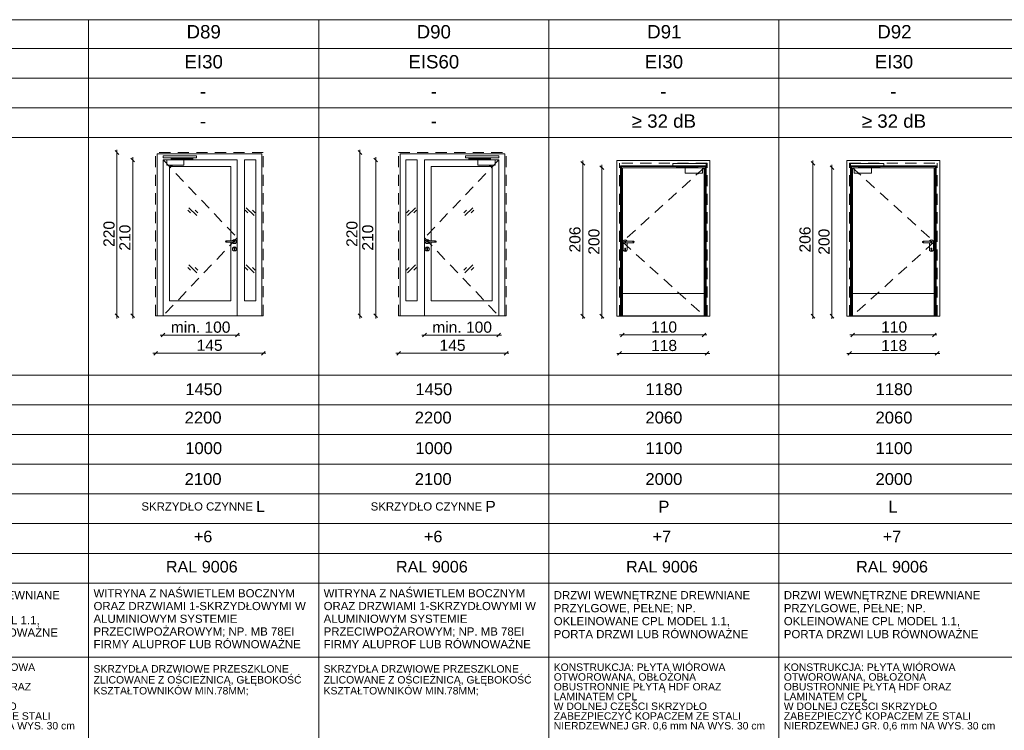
# Paper-space layout 'A-57 ZESTAWIENIE STOLARKI PROJEKTOWANEJ' of a CAD drawing. Header units: millimetres. Extents: x 0 to 900, y 0 to 1010.
# Tile 13 of 63: x 260 to 393, y 304 to 400. Entities that reach past the tile are written whole.
import ezdxf
from ezdxf.xclip import XClip

# ---------------------------------------------------------------- set-up
doc = ezdxf.new("R2010")
doc.units = ezdxf.units.MM
doc.header["$MEASUREMENT"] = 0
doc.header["$XCLIPFRAME"] = 0
doc.linetypes.add('LINIE_3', pattern=[25, 15, -10])
doc.linetypes.add('Przer. długie kreski', pattern=[2.5, 1.5, -1])
doc.layers.add('0_Nr_pióra__1', color=7, linetype='Continuous', lineweight=20)
for name, color, linetype, lineweight, true_color in [('0_Nr_pióra__30', 7, 'Continuous', 5, 0x878787), ('0_Nr_pióra__7', 7, 'Continuous', 18, 0x171717), ('0_Nr_pióra__8', 7, 'Continuous', 13, 0x4c4c4c), ('0_Nr_pióra__94', 7, 'Continuous', 5, 0x3b3b3b)]:
    doc.layers.add(name, color=color, linetype=linetype, lineweight=lineweight, true_color=true_color)
doc.layers.add('A_podrys', color=7, linetype='Continuous')
doc.styles.add('STYL_AUTOMATYCZNY_1', font='arial.ttf')

# ---------------------------------------------------------------- blocks, each defined once
blk = doc.blocks.new('Rysunek_1_1', base_point=(-2089.9, -1946.74))
at = {"layer": '0_Nr_pióra__1', "color": 7, "linetype": 'Continuous', "lineweight": 20}
for p, q in [((273.66, 381.83), (273.16, 382.33)), ((273.41, 382.08), (273.41, 382.45)), ((273.41, 360.08), (273.41, 382.08)), ((306.39, 381.83), (305.89, 382.33)), ((306.14, 382.08), (306.14, 382.45)), ((306.14, 360.08), (306.14, 382.08)), ((275.8, 380.83), (275.3, 381.33)), ((275.55, 381.08), (275.55, 381.45)), ((275.55, 360.08), (275.55, 381.08)), ((308.52, 380.83), (308.02, 381.33)), ((308.27, 381.08), (308.27, 381.45)), ((308.27, 360.08), (308.27, 381.08)), ((336.43, 380.38), (335.93, 380.88)), ((336.18, 380.63), (336.18, 381)), ((367.43, 380.38), (366.93, 380.88)), ((367.18, 380.63), (367.18, 381)), ((336.18, 360.03), (336.18, 380.63)), ((338.99, 379.78), (338.49, 380.28)), ((338.74, 380.03), (338.74, 380.4)), ((338.74, 360.03), (338.74, 380.03)), ((367.18, 360.03), (367.18, 380.63)), ((369.99, 379.78), (369.49, 380.28)), ((369.74, 380.03), (369.74, 380.4)), ((369.74, 360.03), (369.74, 380.03)), ((273.16, 360.33), (273.66, 359.83)), ((273.41, 359.7), (273.41, 360.08)), ((275.3, 360.33), (275.8, 359.83)), ((275.55, 359.7), (275.55, 360.08)), ((305.89, 360.33), (306.39, 359.83)), ((306.14, 359.7), (306.14, 360.08)), ((308.02, 360.33), (308.52, 359.83)), ((308.27, 359.7), (308.27, 360.08)), ((335.93, 360.28), (336.43, 359.78)), ((336.18, 359.65), (336.18, 360.03)), ((338.49, 360.28), (338.99, 359.78)), ((338.74, 359.65), (338.74, 360.03)), ((366.93, 360.28), (367.43, 359.78)), ((367.18, 359.65), (367.18, 360.03)), ((369.49, 360.28), (369.99, 359.78)), ((369.74, 359.65), (369.74, 360.03)), ((279.62, 357.48), (279.24, 357.48)), ((279.87, 357.73), (279.37, 357.23)), ((289.62, 357.48), (279.62, 357.48)), ((289.37, 357.23), (289.87, 357.73)), ((289.99, 357.48), (289.62, 357.48)), ((314.47, 357.48), (314.85, 357.48)), ((315.1, 357.73), (314.6, 357.23)), ((314.85, 357.48), (324.85, 357.48)), ((324.6, 357.23), (325.1, 357.73)), ((324.85, 357.48), (325.22, 357.48)), ((341.14, 357.5), (341.52, 357.5)), ((341.77, 357.75), (341.27, 357.25)), ((341.52, 357.5), (352.52, 357.5)), ((352.27, 357.25), (352.77, 357.75)), ((352.52, 357.5), (352.89, 357.5)), ((372.52, 357.5), (372.14, 357.5)), ((372.77, 357.75), (372.27, 357.25)), ((383.52, 357.5), (372.52, 357.5)), ((383.27, 357.25), (383.77, 357.75)), ((383.89, 357.5), (383.52, 357.5)), ((278.62, 355.04), (278.24, 355.04)), ((278.87, 355.29), (278.37, 354.79)), ((293.12, 355.04), (278.62, 355.04)), ((292.87, 354.79), (293.37, 355.29)), ((293.49, 355.04), (293.12, 355.04)), ((310.97, 355.04), (311.35, 355.04)), ((311.6, 355.29), (311.1, 354.79)), ((311.35, 355.04), (325.85, 355.04)), ((325.6, 354.79), (326.1, 355.29)), ((325.85, 355.04), (326.22, 355.04)), ((340.74, 355.01), (341.12, 355.01)), ((341.37, 355.26), (340.87, 354.76)), ((341.12, 355.01), (352.92, 355.01)), ((352.67, 354.76), (353.17, 355.26)), ((352.92, 355.01), (353.29, 355.01)), ((372.12, 355.01), (371.74, 355.01)), ((372.37, 355.26), (371.87, 354.76)), ((383.92, 355.01), (372.12, 355.01)), ((383.67, 354.76), (384.17, 355.26)), ((384.29, 355.01), (383.92, 355.01))]:
    blk.add_line(p, q, dxfattribs=at)
at = {"layer": '0_Nr_pióra__30', "color": 252, "linetype": 'Przer. długie kreski', "lineweight": 5, "true_color": 0x878787}
for p, q in [((293.12, 382.08), (278.62, 382.08)), ((278.62, 360.08), (278.62, 382.08)), ((293.12, 360.08), (293.12, 382.08)), ((311.35, 382.08), (325.85, 382.08)), ((311.35, 360.08), (311.35, 382.08)), ((325.85, 360.08), (325.85, 382.08)), ((279.62, 381.08), (289.62, 370.58)), ((324.85, 381.08), (314.85, 370.58)), ((341.12, 360.03), (341.12, 380.63)), ((352.92, 380.63), (341.12, 380.63)), ((352.52, 380.03), (341.52, 370.03)), ((352.92, 360.03), (352.92, 380.63)), ((372.12, 360.03), (372.12, 380.63)), ((372.12, 380.63), (383.92, 380.63)), ((372.52, 380.03), (383.52, 370.03)), ((383.92, 360.03), (383.92, 380.63)), ((289.62, 370.58), (279.62, 360.08)), ((314.85, 370.58), (324.85, 360.08)), ((341.52, 370.03), (352.52, 360.08)), ((383.52, 370.03), (372.52, 360.08))]:
    blk.add_line(p, q, dxfattribs=at)
at = {"layer": '0_Nr_pióra__30', "color": 252, "linetype": 'Continuous', "lineweight": 5, "true_color": 0x878787}
for p, q in [((292.92, 381.88), (278.82, 381.88)), ((278.82, 360.08), (278.82, 381.88)), ((279.62, 360.08), (279.62, 381.08)), ((279.62, 381.08), (289.62, 381.08)), ((289.62, 381.08), (289.62, 360.08)), ((290.62, 362.08), (290.62, 381.08)), ((290.62, 381.08), (292.12, 381.08)), ((292.12, 362.08), (292.12, 381.08)), ((292.92, 360.08), (292.92, 381.88)), ((311.55, 381.88), (325.65, 381.88)), ((311.55, 360.08), (311.55, 381.88)), ((312.35, 362.08), (312.35, 381.08)), ((313.85, 381.08), (312.35, 381.08)), ((313.85, 362.08), (313.85, 381.08)), ((314.85, 381.08), (314.85, 360.08)), ((324.85, 381.08), (314.85, 381.08)), ((324.85, 360.08), (324.85, 381.08)), ((325.65, 360.08), (325.65, 381.88)), ((340.75, 381), (340.75, 360.03)), ((353.29, 381), (340.75, 381)), ((353.29, 360.03), (353.29, 381)), ((371.75, 360.03), (371.75, 381)), ((371.75, 381), (384.29, 381)), ((384.29, 381), (384.29, 360.03)), ((280.5, 362.08), (280.5, 380.2)), ((280.5, 380.2), (288.74, 380.2)), ((288.74, 380.2), (288.74, 370.18)), ((315.73, 380.2), (315.73, 370.18)), ((323.97, 380.2), (315.73, 380.2)), ((323.97, 362.08), (323.97, 380.2)), ((341.25, 360.03), (341.25, 380.3)), ((341.25, 380.3), (352.79, 380.3)), ((341.37, 360.03), (341.37, 380.18)), ((341.37, 380.18), (352.67, 380.18)), ((341.52, 380.03), (341.52, 360.03)), ((352.52, 380.03), (341.52, 380.03)), ((352.52, 360.03), (352.52, 380.03)), ((352.67, 380.18), (352.67, 360.03)), ((352.79, 380.3), (352.79, 360.03)), ((372.25, 380.3), (372.25, 360.03)), ((383.79, 380.3), (372.25, 380.3)), ((372.37, 380.18), (372.37, 360.03)), ((383.67, 380.18), (372.37, 380.18)), ((372.52, 360.03), (372.52, 380.03)), ((372.52, 380.03), (383.52, 380.03)), ((383.52, 380.03), (383.52, 360.03)), ((383.67, 360.03), (383.67, 380.18)), ((383.79, 360.03), (383.79, 380.3)), ((283.31, 373.93), (282.96, 374.29)), ((284.16, 373.58), (283.1, 374.64)), ((284.31, 373.93), (283.96, 374.29)), ((291.05, 373.93), (290.69, 374.29)), ((291.9, 373.58), (290.84, 374.64)), ((292.05, 373.93), (291.69, 374.29)), ((312.42, 373.93), (312.77, 374.29)), ((312.56, 373.58), (313.62, 374.64)), ((313.42, 373.93), (313.77, 374.29)), ((320.15, 373.93), (320.5, 374.29)), ((320.3, 373.58), (321.36, 374.64)), ((321.15, 373.93), (321.5, 374.29)), ((288.07, 370.15), (288.04, 370.08)), ((288.08, 370.15), (288.05, 370.08)), ((288.14, 370.18), (288.07, 370.15)), ((288.13, 370.15), (288.11, 370.08)), ((289.24, 370.18), (288.14, 370.18)), ((288.2, 370.15), (288.19, 370.08)), ((288.99, 370.18), (289, 370.21)), ((289, 370.21), (289.1, 370.31)), ((289.1, 370.31), (289.24, 370.35)), ((289.17, 370.15), (289.18, 370.08)), ((289.24, 370.35), (289.37, 370.31)), ((289.24, 370.18), (289.31, 370.15)), ((289.24, 370.15), (289.26, 370.08)), ((289.29, 370.15), (289.32, 370.08)), ((289.31, 370.15), (289.34, 370.08)), ((289.37, 370.31), (289.47, 370.21)), ((289.47, 370.21), (289.51, 370.08)), ((314.99, 370.21), (314.96, 370.08)), ((315.09, 370.31), (314.99, 370.21)), ((315.23, 370.35), (315.09, 370.31)), ((315.15, 370.15), (315.13, 370.08)), ((315.17, 370.15), (315.14, 370.08)), ((315.23, 370.18), (315.15, 370.15)), ((315.22, 370.15), (315.2, 370.08)), ((315.36, 370.31), (315.23, 370.35)), ((315.23, 370.18), (316.33, 370.18)), ((315.29, 370.15), (315.28, 370.08)), ((315.46, 370.21), (315.36, 370.31)), ((315.47, 370.18), (315.46, 370.21)), ((316.26, 370.15), (316.27, 370.08)), ((316.33, 370.18), (316.4, 370.15)), ((316.33, 370.15), (316.35, 370.08)), ((316.38, 370.15), (316.41, 370.08)), ((316.4, 370.15), (316.43, 370.08)), ((341.66, 370.16), (341.63, 370.03)), ((341.76, 370.26), (341.66, 370.16)), ((341.9, 370.3), (341.76, 370.26)), ((341.9, 370.13), (341.82, 370.1)), ((342.03, 370.26), (341.9, 370.3)), ((341.9, 370.13), (343, 370.13)), ((342.13, 370.16), (342.03, 370.26)), ((342.14, 370.13), (342.13, 370.16)), ((343, 370.13), (343.07, 370.1)), ((382.04, 370.13), (381.96, 370.1)), ((383.14, 370.13), (382.04, 370.13)), ((382.89, 370.13), (382.9, 370.16)), ((382.9, 370.16), (383, 370.26)), ((383, 370.26), (383.14, 370.3)), ((383.14, 370.3), (383.27, 370.26)), ((383.14, 370.13), (383.21, 370.1)), ((383.27, 370.26), (383.37, 370.16)), ((383.37, 370.16), (383.41, 370.03)), ((288.04, 370.08), (288.07, 370.01)), ((288.05, 370.08), (288.08, 370.01)), ((288.07, 370.01), (288.14, 369.98)), ((288.11, 370.08), (288.13, 370.01)), ((289.24, 369.98), (288.14, 369.98)), ((288.19, 370.08), (288.2, 370.01)), ((288.74, 369.98), (288.74, 362.08)), ((288.97, 369.08), (289, 369.21)), ((289, 368.94), (288.97, 369.08)), ((289, 369.94), (288.99, 369.98)), ((289.1, 369.84), (289, 369.94)), ((289, 369.21), (289.1, 369.31)), ((289.1, 368.84), (289, 368.94)), ((289.24, 369.81), (289.1, 369.84)), ((289.1, 369.31), (289.24, 369.35)), ((289.24, 368.81), (289.1, 368.84)), ((289.16, 369.17), (289.18, 369.23)), ((289.19, 369.12), (289.16, 369.17)), ((289.18, 370.08), (289.17, 370.01)), ((289.18, 369.23), (289.24, 369.25)), ((289.19, 369.12), (289.19, 368.95)), ((289.19, 368.95), (289.2, 368.92)), ((289.2, 368.92), (289.24, 368.9)), ((289.26, 370.08), (289.24, 370.01)), ((289.31, 370.01), (289.24, 369.98)), ((289.37, 369.84), (289.24, 369.81)), ((289.24, 369.35), (289.37, 369.31)), ((289.24, 369.25), (289.29, 369.23)), ((289.24, 368.9), (289.27, 368.92)), ((289.37, 368.84), (289.24, 368.81)), ((289.27, 368.92), (289.29, 368.95)), ((289.32, 370.08), (289.29, 370.01)), ((289.29, 369.23), (289.31, 369.17)), ((289.31, 369.17), (289.29, 369.12)), ((289.29, 368.95), (289.29, 369.12)), ((289.34, 370.08), (289.31, 370.01)), ((289.47, 369.94), (289.37, 369.84)), ((289.37, 369.31), (289.47, 369.21)), ((289.47, 368.94), (289.37, 368.84)), ((289.51, 370.08), (289.47, 369.94)), ((289.47, 369.21), (289.51, 369.08)), ((289.51, 369.08), (289.47, 368.94)), ((314.96, 370.08), (314.99, 369.94)), ((314.99, 369.21), (314.96, 369.08)), ((314.96, 369.08), (314.99, 368.94)), ((314.99, 369.94), (315.09, 369.84)), ((315.09, 369.31), (314.99, 369.21)), ((314.99, 368.94), (315.09, 368.84)), ((315.09, 369.84), (315.23, 369.81)), ((315.23, 369.35), (315.09, 369.31)), ((315.09, 368.84), (315.23, 368.81)), ((315.13, 370.08), (315.15, 370.01)), ((315.14, 370.08), (315.17, 370.01)), ((315.15, 370.01), (315.23, 369.98)), ((315.17, 369.23), (315.15, 369.17)), ((315.15, 369.17), (315.18, 369.12)), ((315.23, 369.25), (315.17, 369.23)), ((315.18, 368.95), (315.18, 369.12)), ((315.19, 368.92), (315.18, 368.95)), ((315.23, 368.9), (315.19, 368.92)), ((315.2, 370.08), (315.22, 370.01)), ((315.23, 369.98), (316.33, 369.98)), ((315.23, 369.81), (315.36, 369.84)), ((315.36, 369.31), (315.23, 369.35)), ((315.28, 369.23), (315.23, 369.25)), ((315.26, 368.92), (315.23, 368.9)), ((315.23, 368.81), (315.36, 368.84)), ((315.28, 368.95), (315.26, 368.92)), ((315.28, 370.08), (315.29, 370.01)), ((315.3, 369.17), (315.28, 369.23)), ((315.28, 369.12), (315.3, 369.17)), ((315.28, 369.12), (315.28, 368.95)), ((315.36, 369.84), (315.46, 369.94)), ((315.46, 369.21), (315.36, 369.31)), ((315.36, 368.84), (315.46, 368.94)), ((315.46, 369.94), (315.47, 369.98)), ((315.5, 369.08), (315.46, 369.21)), ((315.46, 368.94), (315.5, 369.08)), ((315.73, 369.98), (315.73, 362.08)), ((316.27, 370.08), (316.26, 370.01)), ((316.35, 370.08), (316.33, 370.01)), ((316.4, 370.01), (316.33, 369.98)), ((316.41, 370.08), (316.38, 370.01)), ((316.43, 370.08), (316.4, 370.01)), ((341.63, 369.03), (341.63, 370.03)), ((341.63, 369.03), (341.66, 368.89)), ((341.66, 368.89), (341.76, 368.79)), ((341.76, 368.79), (341.9, 368.76)), ((341.82, 370.1), (341.8, 370.03)), ((341.8, 370.03), (341.82, 369.96)), ((341.84, 370.1), (341.81, 370.03)), ((341.81, 370.03), (341.84, 369.96)), ((341.82, 369.96), (341.9, 369.93)), ((341.82, 369.12), (341.84, 369.18)), ((341.82, 369.12), (341.85, 369.07)), ((341.9, 369.2), (341.84, 369.18)), ((341.85, 369.07), (341.85, 368.9)), ((341.86, 368.87), (341.85, 368.9)), ((341.9, 368.85), (341.86, 368.87)), ((341.89, 370.1), (341.87, 370.03)), ((341.87, 370.03), (341.89, 369.96)), ((341.9, 369.93), (343, 369.93)), ((341.95, 369.18), (341.9, 369.2)), ((341.93, 368.87), (341.9, 368.85)), ((341.9, 368.76), (342.03, 368.79)), ((341.95, 368.9), (341.93, 368.87)), ((341.96, 370.1), (341.95, 370.03)), ((341.95, 370.03), (341.96, 369.96)), ((341.95, 369.18), (341.97, 369.12)), ((341.95, 369.07), (341.97, 369.12)), ((341.95, 369.07), (341.95, 368.9)), ((342.03, 368.79), (342.13, 368.89)), ((342.13, 368.89), (342.17, 369.03)), ((342.17, 369.03), (342.17, 369.93)), ((342.93, 370.1), (342.94, 370.03)), ((342.94, 370.03), (342.93, 369.96)), ((343, 370.1), (343.02, 370.03)), ((343.02, 370.03), (343, 369.96)), ((343.07, 369.96), (343, 369.93)), ((343.05, 370.1), (343.08, 370.03)), ((343.08, 370.03), (343.05, 369.96)), ((343.07, 370.1), (343.1, 370.03)), ((343.1, 370.03), (343.07, 369.96)), ((381.96, 370.1), (381.94, 370.03)), ((381.94, 370.03), (381.96, 369.96)), ((381.98, 370.1), (381.95, 370.03)), ((381.95, 370.03), (381.98, 369.96)), ((381.96, 369.96), (382.04, 369.93)), ((382.03, 370.1), (382.01, 370.03)), ((382.01, 370.03), (382.03, 369.96)), ((383.14, 369.93), (382.04, 369.93)), ((382.1, 370.1), (382.09, 370.03)), ((382.09, 370.03), (382.1, 369.96)), ((382.87, 369.03), (382.87, 369.93)), ((382.9, 368.89), (382.87, 369.03)), ((383, 368.79), (382.9, 368.89)), ((383.14, 368.76), (383, 368.79)), ((383.08, 369.18), (383.06, 369.12)), ((383.09, 369.07), (383.06, 369.12)), ((383.07, 370.1), (383.08, 370.03)), ((383.08, 370.03), (383.07, 369.96)), ((383.08, 369.18), (383.14, 369.2)), ((383.09, 369.07), (383.09, 368.9)), ((383.09, 368.9), (383.1, 368.87)), ((383.1, 368.87), (383.14, 368.85)), ((383.14, 370.1), (383.16, 370.03)), ((383.16, 370.03), (383.14, 369.96)), ((383.21, 369.96), (383.14, 369.93)), ((383.14, 369.2), (383.19, 369.18)), ((383.14, 368.85), (383.17, 368.87)), ((383.27, 368.79), (383.14, 368.76)), ((383.17, 368.87), (383.19, 368.9)), ((383.19, 370.1), (383.22, 370.03)), ((383.22, 370.03), (383.19, 369.96)), ((383.21, 369.12), (383.19, 369.18)), ((383.21, 369.12), (383.19, 369.07)), ((383.19, 369.07), (383.19, 368.9)), ((383.21, 370.1), (383.24, 370.03)), ((383.24, 370.03), (383.21, 369.96)), ((383.37, 368.89), (383.27, 368.79)), ((383.41, 369.03), (383.37, 368.89)), ((383.41, 369.03), (383.41, 370.03)), ((283.31, 366.24), (282.96, 366.59)), ((284.16, 365.88), (283.1, 366.94)), ((284.31, 366.24), (283.96, 366.59)), ((291.05, 366.24), (290.69, 366.59)), ((291.9, 365.88), (290.84, 366.94)), ((292.05, 366.24), (291.69, 366.59)), ((312.42, 366.24), (312.77, 366.59)), ((312.56, 365.88), (313.62, 366.94)), ((313.42, 366.24), (313.77, 366.59)), ((320.15, 366.24), (320.5, 366.59)), ((320.3, 365.88), (321.36, 366.94)), ((321.15, 366.24), (321.5, 366.59)), ((352.52, 363.08), (341.52, 363.08)), ((372.52, 363.08), (383.52, 363.08)), ((288.74, 362.08), (280.5, 362.08)), ((290.62, 362.08), (292.12, 362.08)), ((313.85, 362.08), (312.35, 362.08)), ((315.73, 362.08), (323.97, 362.08)), ((293.12, 360.08), (278.62, 360.08)), ((311.35, 360.08), (325.85, 360.08)), ((340.75, 360.03), (353.29, 360.03)), ((352.52, 360.08), (341.52, 360.08)), ((384.29, 360.03), (371.75, 360.03)), ((372.52, 360.08), (383.52, 360.08))]:
    blk.add_line(p, q, dxfattribs=at)
at = {"layer": '0_Nr_pióra__8', "color": 251, "linetype": 'LINIE_3', "lineweight": 13, "true_color": 0x4c4c4c, "flags": 128}
for points in [[(284.12, 381.35), (284.12, 381.65), (279.62, 381.65), (279.62, 381.35)], [(282.42, 381.08), (280.12, 381.08), (280.12, 380.35), (282.42, 380.35)], [(280.72, 381.1), (280.72, 381.28), (283.52, 381.28), (283.52, 381.33), (283.63, 381.33), (283.63, 381.18), (280.8, 381.18), (280.8, 381.1)], [(280.8, 381.1), (280.72, 381.1), (280.72, 381.08), (280.8, 381.08)], [(283.53, 381.33), (283.62, 381.33), (283.62, 381.35), (283.53, 381.35)], [(320.35, 381.35), (320.35, 381.65), (324.85, 381.65), (324.85, 381.35)], [(323.75, 381.1), (323.75, 381.28), (320.94, 381.28), (320.94, 381.33), (320.83, 381.33), (320.83, 381.18), (323.66, 381.18), (323.66, 381.1)], [(320.93, 381.33), (320.84, 381.33), (320.84, 381.35), (320.93, 381.35)], [(322.04, 381.08), (324.35, 381.08), (324.35, 380.35), (322.04, 380.35)], [(323.66, 381.1), (323.74, 381.1), (323.74, 381.08), (323.66, 381.08)], [(348.29, 380.3), (348.29, 380.6), (352.79, 380.6), (352.79, 380.3)], [(351.69, 380.05), (351.69, 380.23), (348.88, 380.23), (348.88, 380.28), (348.77, 380.28), (348.77, 380.13), (351.6, 380.13), (351.6, 380.05)], [(348.87, 380.28), (348.78, 380.28), (348.78, 380.3), (348.87, 380.3)], [(349.98, 380.03), (352.29, 380.03), (352.29, 379.3), (349.98, 379.3)], [(351.6, 380.05), (351.68, 380.05), (351.68, 380.03), (351.6, 380.03)], [(376.75, 380.3), (376.75, 380.6), (372.25, 380.6), (372.25, 380.3)], [(375.05, 380.03), (372.74, 380.03), (372.74, 379.3), (375.05, 379.3)], [(373.34, 380.05), (373.34, 380.23), (376.15, 380.23), (376.15, 380.28), (376.26, 380.28), (376.26, 380.13), (373.43, 380.13), (373.43, 380.05)], [(373.43, 380.05), (373.35, 380.05), (373.35, 380.03), (373.43, 380.03)], [(376.16, 380.28), (376.25, 380.28), (376.25, 380.3), (376.16, 380.3)]]:
    blk.add_lwpolyline(points, close=True, dxfattribs=at)
for points in [[(280.86, 380.35), (280.59, 380.35), (280.59, 380.33, 0.458316), (280.86, 380.33)], [(323.6, 380.35), (323.87, 380.35), (323.87, 380.33, -0.458316), (323.6, 380.33)], [(351.54, 379.3), (351.81, 379.3), (351.81, 379.28, -0.458316), (351.54, 379.28)], [(373.49, 379.3), (373.22, 379.3), (373.22, 379.28, 0.458316), (373.49, 379.28)]]:
    blk.add_lwpolyline(points, format="xyb", close=True, dxfattribs=at)
at = {"layer": '0_Nr_pióra__94', "color": 250, "linetype": 'Continuous', "lineweight": 5, "true_color": 0x3b3b3b}
for p, q in [((50.6, 399.97), (887.6, 399.97)), ((269.6, 399.97), (269.6, 209.58)), ((300.6, 399.97), (300.6, 209.58)), ((331.6, 399.97), (331.6, 209.58)), ((362.6, 399.97), (362.6, 209.58)), ((887.6, 396.08), (50.6, 396.08)), ((887.6, 392.08), (50.6, 392.08)), ((887.6, 388.08), (50.6, 388.08)), ((887.6, 384.08), (50.6, 384.08)), ((50.6, 352.08), (887.6, 352.08)), ((49.45, 348.08), (887.6, 348.08)), ((50.6, 344.08), (887.6, 344.08)), ((49.45, 340.08), (887.6, 340.08)), ((50.6, 336.08), (887.6, 336.08)), ((35.27, 332.08), (889.6, 332.08)), ((50.6, 328.08), (887.6, 328.08)), ((50.6, 324.08), (887.6, 324.08)), ((50.6, 314.08), (887.6, 314.08))]:
    blk.add_line(p, q, dxfattribs=at)
at = {"layer": '0_Nr_pióra__1', "color": 7, "linetype": 'Continuous', "lineweight": 20, "char_height": 1.5, "width": 3.4323, "attachment_point": 7, "rotation": 90, "style": 'STYL_AUTOMATYCZNY_1'}
for s, insert in [('\\A1;{\\pql;\\fArial|b0|i0|c238|p0;\\W1.000000;220}', (273.11, 369.36)), ('\\A1;{\\pql;\\fArial|b0|i0|c238|p0;\\W1.000000;210}', (275.25, 368.86)), ('\\A1;{\\pql;\\fArial|b0|i0|c238|p0;\\W1.000000;220}', (305.84, 369.36)), ('\\A1;{\\pql;\\fArial|b0|i0|c238|p0;\\W1.000000;210}', (307.97, 368.86)), ('\\A1;{\\pql;\\fArial|b0|i0|c238|p0;\\W1.000000;206}', (335.88, 368.61)), ('\\A1;{\\pql;\\fArial|b0|i0|c238|p0;\\W1.000000;200}', (338.44, 368.31)), ('\\A1;{\\pql;\\fArial|b0|i0|c238|p0;\\W1.000000;206}', (366.88, 368.61)), ('\\A1;{\\pql;\\fArial|b0|i0|c238|p0;\\W1.000000;200}', (369.44, 368.31))]:
    blk.add_mtext(s, dxfattribs=dict(at, insert=insert))
at = {"layer": '0_Nr_pióra__1', "color": 7, "linetype": 'Continuous', "lineweight": 20, "char_height": 1.5, "attachment_point": 7, "style": 'STYL_AUTOMATYCZNY_1'}
for s, insert, width in [('\\A1;{\\pql;\\fArial|b0|i0|c238|p0;\\W1.000000;min. 100}', (280.67, 357.78), 7.8901), ('\\A1;{\\pql;\\fArial|b0|i0|c238|p0;\\W1.000000;min. 100}', (315.9, 357.78), 7.8901), ('\\A1;{\\pql;\\fArial|b0|i0|c238|p0;\\W1.000000;110}', (345.38, 357.8), 3.2796), ('\\A1;{\\pql;\\fArial|b0|i0|c238|p0;\\W1.000000;110}', (376.38, 357.8), 3.2796), ('\\A1;{\\pql;\\fArial|b0|i0|c238|p0;\\W1.000000;145}', (284.15, 355.34), 3.4323), ('\\A1;{\\pql;\\fArial|b0|i0|c238|p0;\\W1.000000;145}', (316.88, 355.34), 3.4323), ('\\A1;{\\pql;\\fArial|b0|i0|c238|p0;\\W1.000000;118}', (345.38, 355.31), 3.2796), ('\\A1;{\\pql;\\fArial|b0|i0|c238|p0;\\W1.000000;118}', (376.38, 355.31), 3.2796)]:
    blk.add_mtext(s, dxfattribs=dict(at, insert=insert, width=width))
at = {"layer": '0_Nr_pióra__7', "color": 250, "linetype": 'Continuous', "lineweight": 18, "true_color": 0x171717, "style": 'STYL_AUTOMATYCZNY_1'}
for s, insert, char_height, attachment_point in [('\\A1;{\\pqc;\\fArial|b0|i0|c238|p0;\\W1.000000;D89}', (285.1, 397.42), 1.8, 8), ('\\A1;{\\pqc;\\fArial|b0|i0|c238|p0;\\W1.000000;D90}', (316.1, 397.42), 1.8, 8), ('\\A1;{\\pqc;\\fArial|b0|i0|c238|p0;\\W1.000000;D91}', (347.16, 397.42), 1.8, 8), ('\\A1;{\\pqc;\\fArial|b0|i0|c238|p0;\\W1.000000;D92}', (378.16, 397.42), 1.8, 8), ('\\A1;{\\pqc;\\fArial|b0|i0|c238|p0;\\W1.000000;EI30}', (285.1, 393.38), 1.8, 8), ('\\A1;{\\pqc;\\fArial|b0|i0|c238|p0;\\W1.000000;EIS60}', (316.1, 393.38), 1.8, 8), ('\\A1;{\\pqc;\\fArial|b0|i0|c238|p0;\\W1.000000;EI30}', (347.1, 393.38), 1.8, 8), ('\\A1;{\\pqc;\\fArial|b0|i0|c238|p0;\\W1.000000;EI30}', (378.1, 393.38), 1.8, 8), ('\\A1;{\\pqc;\\fArial|b0|i0|c238|p0;\\W1.000000;-}', (285.02, 389.41), 1.8, 8), ('\\A1;{\\pqc;\\fArial|b0|i0|c238|p0;\\W1.000000;-}', (316.1, 389.41), 1.8, 8), ('\\A1;{\\pqc;\\fArial|b0|i0|c238|p0;\\W1.000000;-}', (347.02, 389.41), 1.8, 8), ('\\A1;{\\pqc;\\fArial|b0|i0|c238|p0;\\W1.000000;-}', (378.02, 389.41), 1.8, 8), ('\\A1;{\\pqc;\\fArial|b0|i0|c238|p0;\\W1.000000;-}', (285.02, 385.41), 1.8, 8), ('\\A1;{\\pqc;\\fArial|b0|i0|c238|p0;\\W1.000000;-}', (316.1, 385.42), 1.8, 8), ('\\A1;{\\pqc;\\fArial|b0|i0|c238|p0;\\W1.000000;≥ 32 dB}', (347.1, 385.39), 1.8, 8), ('\\A1;{\\pqc;\\fArial|b0|i0|c238|p0;\\W1.000000;≥ 32 dB}', (378.1, 385.39), 1.8, 8), ('\\A1;{\\pqc;\\fArial|b0|i0|c238|p0;\\W1.000000;1450}', (285.1, 349.37), 1.6, 8), ('\\A1;{\\pqc;\\fArial|b0|i0|c238|p0;\\W1.000000;1450}', (316.1, 349.37), 1.6, 8), ('\\A1;{\\pqc;\\fArial|b0|i0|c238|p0;\\W1.000000;1180}', (347.1, 349.37), 1.6, 8), ('\\A1;{\\pqc;\\fArial|b0|i0|c238|p0;\\W1.000000;1180}', (378.1, 349.37), 1.6, 8), ('\\A1;{\\pqc;\\fArial|b0|i0|c238|p0;\\W1.000000;2200}', (285.02, 345.55), 1.6, 8), ('\\A1;{\\pqc;\\fArial|b0|i0|c238|p0;\\W1.000000;2200}', (316.02, 345.55), 1.6, 8), ('\\A1;{\\pqc;\\fArial|b0|i0|c238|p0;\\W1.000000;2060}', (347.1, 345.55), 1.6, 8), ('\\A1;{\\pqc;\\fArial|b0|i0|c238|p0;\\W1.000000;2060}', (378.1, 345.55), 1.6, 8), ('\\A1;{\\pqc;\\fArial|b0|i0|c238|p0;\\W1.000000;1000}', (285.1, 341.43), 1.6, 8), ('\\A1;{\\pqc;\\fArial|b0|i0|c238|p0;\\W1.000000;1000}', (316.1, 341.43), 1.6, 8), ('\\A1;{\\pqc;\\fArial|b0|i0|c238|p0;\\W1.000000;1100}', (347.1, 341.43), 1.6, 8), ('\\A1;{\\pqc;\\fArial|b0|i0|c238|p0;\\W1.000000;1100}', (378.1, 341.43), 1.6, 8), ('\\A1;{\\pqc;\\fArial|b0|i0|c238|p0;\\W1.000000;2100}', (285.02, 337.27), 1.6, 8), ('\\A1;{\\pqc;\\fArial|b0|i0|c238|p0;\\W1.000000;2100}', (316.02, 337.27), 1.6, 8), ('\\A1;{\\pqc;\\fArial|b0|i0|c238|p0;\\W1.000000;2000}', (347.1, 337.27), 1.6, 8), ('\\A1;{\\pqc;\\fArial|b0|i0|c238|p0;\\W1.000000;2000}', (378.1, 337.27), 1.6, 8), ('\\A1;{\\pqc;\\fArial|b0|i0|c238|p0;\\W1.000000;SKRZYDŁO CZYNNE \\fArial|b0|i0|c238|p0;\\H1.363636x;\\W1.000000;L}', (285.02, 335.15), 1.1, 2), ('\\A1;{\\pqc;\\fArial|b0|i0|c238|p0;\\W1.000000;SKRZYDŁO CZYNNE \\fArial|b0|i0|c238|p0;\\H1.363636x;\\W1.000000;P}', (316.02, 335.15), 1.1, 2), ('\\A1;{\\pqc;\\fArial|b0|i0|c238|p0;\\W1.000000;P}', (347.1, 333.57), 1.6, 8), ('\\A1;{\\pqc;\\fArial|b0|i0|c238|p0;\\W1.000000;L}', (377.97, 333.57), 1.6, 8), ('\\A1;{\\pqc;\\fArial|b0|i0|c238|p0;\\W1.000000;+6}', (285.02, 329.55), 1.5567, 8), ('\\A1;{\\pqc;\\fArial|b0|i0|c238|p0;\\W1.000000;+6}', (316.02, 329.55), 1.5567, 8), ('\\A1;{\\pqc;\\fArial|b0|i0|c238|p0;\\W1.000000;+7}', (346.83, 329.58), 1.5567, 8), ('\\A1;{\\pqc;\\fArial|b0|i0|c238|p0;\\W1.000000;+7}', (377.83, 329.58), 1.5567, 8), ('\\A1;{\\pqc;\\fArial|b0|i0|c238|p0;\\W1.000000;RAL 9006}', (284.84, 325.48), 1.5567, 8), ('\\A1;{\\pqc;\\fArial|b0|i0|c238|p0;\\W1.000000;RAL 9006}', (315.84, 325.48), 1.5567, 8), ('\\A1;{\\pqc;\\fArial|b0|i0|c238|p0;\\W1.000000;RAL 9006}', (346.84, 325.48), 1.5567, 8), ('\\A1;{\\pqc;\\fArial|b0|i0|c238|p0;\\W1.000000;RAL 9006}', (377.84, 325.48), 1.5567, 8)]:
    blk.add_mtext(s, dxfattribs=dict(at, insert=insert, char_height=char_height, attachment_point=attachment_point))
at = {"layer": '0_Nr_pióra__7', "color": 250, "linetype": 'Continuous', "lineweight": 18, "true_color": 0x171717, "width": 29.4591, "attachment_point": 1, "style": 'STYL_AUTOMATYCZNY_1'}
for s, insert, char_height, line_spacing_factor in [('\\A1;{\\pql;\\fArial|b0|i0|c238|p0;\\W1.000000;DRZWI WEWNĘTRZNE DREWNIANE \\fArial|b0|i0|c238|p0;\\W1.000000;PRZYLGOWE, PEŁNE; NP. OKLEINOWANE \\fArial|b0|i0|c238|p0;\\W1.000000;CPL MODEL 1.1,  PORTA DRZWI LUB \\fArial|b0|i0|c238|p0;\\W1.000000;RÓWNOWAŻNE}', (239.26, 323), 1.1, 0.916119), ('\\A1;{\\pql;\\fArial|b0|i0|c238|p0;\\W1.000000;WITRYNA Z NAŚWIETLEM BOCZNYM \\fArial|b0|i0|c238|p0;\\W1.000000;ORAZ DRZWIAMI 1-SKRZYDŁOWYMI W \\fArial|b0|i0|c238|p0;\\W1.000000;ALUMINIOWYM SYSTEMIE \\fArial|b0|i0|c238|p0;\\W1.000000;PRZECIWPOŻAROWYM; NP. MB 78EI \\fArial|b0|i0|c238|p0;\\W1.000000;FIRMY \\fArial|b0|i0|c238|p0;\\W1.000000;ALUPROF LUB RÓWNOWAŻNE}', (270.26, 323.25), 1.1, 0.934815), ('\\A1;{\\pql;\\fArial|b0|i0|c238|p0;\\W1.000000;WITRYNA Z NAŚWIETLEM BOCZNYM \\fArial|b0|i0|c238|p0;\\W1.000000;ORAZ DRZWIAMI 1-SKRZYDŁOWYMI W \\fArial|b0|i0|c238|p0;\\W1.000000;ALUMINIOWYM SYSTEMIE \\fArial|b0|i0|c238|p0;\\W1.000000;PRZECIWPOŻAROWYM; NP. MB 78EI \\fArial|b0|i0|c238|p0;\\W1.000000;FIRMY \\fArial|b0|i0|c238|p0;\\W1.000000;ALUPROF LUB RÓWNOWAŻNE}', (301.26, 323.25), 1.1, 0.934815), ('\\A1;{\\pql;\\fArial|b0|i0|c238|p0;\\W1.000000;DRZWI WEWNĘTRZNE DREWNIANE \\fArial|b0|i0|c238|p0;\\W1.000000;PRZYLGOWE, PEŁNE; NP. OKLEINOWANE \\fArial|b0|i0|c238|p0;\\W1.000000;CPL MODEL 1.1,  PORTA DRZWI LUB \\fArial|b0|i0|c238|p0;\\W1.000000;RÓWNOWAŻNE}', (332.26, 323), 1.1, 0.953531), ('\\A1;{\\pql;\\fArial|b0|i0|c238|p0;\\W1.000000;DRZWI WEWNĘTRZNE DREWNIANE \\fArial|b0|i0|c238|p0;\\W1.000000;PRZYLGOWE, PEŁNE; NP. OKLEINOWANE \\fArial|b0|i0|c238|p0;\\W1.000000;CPL MODEL 1.1,  PORTA DRZWI LUB \\fArial|b0|i0|c238|p0;\\W1.000000;RÓWNOWAŻNE}', (363.26, 323), 1.1, 0.953531), ('\\A1;{\\pql;\\fArial|b0|i0|c238|p0;\\W1.000000;KONSTRUKCJA: PŁYTA WIÓROWA OTWOROWANA, OBŁOŻONA OBUSTRONNIE PŁYTĄ HDF ORAZ LAMINATEM CPL\\P\\pql;\\fArial|b0|i0|c238|p0;\\W1.000000;W DOLNEJ CZĘŚCI SKRZYDŁO ZABEZPIECZYĆ KOPACZEM ZE STALI NIERDZEWNEJ GR. 0,6 mm NA WYS. 30 cm}', (239.26, 313.25), 1, 0.789177), ('\\A1;{\\pql;\\fArial|b0|i0|c238|p0;\\W1.000000;SKRZYDŁA DRZWIOWE PRZESZKLONE \\fArial|b0|i0|c238|p0;\\W1.000000;ZLICOWANE Z OŚCIEŻNICĄ, \\fArial|b0|i0|c238|p0;\\W1.000000;GŁĘBOKOŚĆ KSZTAŁTOWNIKÓW \\fArial|b0|i0|c238|p0;\\W1.000000;MIN.78MM;}', (270.26, 313.02), 1, 0.883417), ('\\A1;{\\pql;\\fArial|b0|i0|c238|p0;\\W1.000000;SKRZYDŁA DRZWIOWE PRZESZKLONE \\fArial|b0|i0|c238|p0;\\W1.000000;ZLICOWANE Z OŚCIEŻNICĄ, \\fArial|b0|i0|c238|p0;\\W1.000000;GŁĘBOKOŚĆ KSZTAŁTOWNIKÓW \\fArial|b0|i0|c238|p0;\\W1.000000;MIN.78MM;}', (301.26, 313.02), 1, 0.883417), ('\\A1;{\\pql;\\fArial|b0|i0|c238|p0;\\W1.000000;KONSTRUKCJA: PŁYTA WIÓROWA OTWOROWANA, OBŁOŻONA OBUSTRONNIE PŁYTĄ HDF ORAZ LAMINATEM CPL\\P\\pql;\\fArial|b0|i0|c238|p0;\\W1.000000;W DOLNEJ CZĘŚCI SKRZYDŁO ZABEZPIECZYĆ KOPACZEM ZE STALI NIERDZEWNEJ GR. 0,6 mm NA WYS. 30 cm}', (332.26, 313.25), 1, 0.789177), ('\\A1;{\\pql;\\fArial|b0|i0|c238|p0;\\W1.000000;KONSTRUKCJA: PŁYTA WIÓROWA OTWOROWANA, OBŁOŻONA OBUSTRONNIE PŁYTĄ HDF ORAZ LAMINATEM CPL\\P\\pql;\\fArial|b0|i0|c238|p0;\\W1.000000;W DOLNEJ CZĘŚCI SKRZYDŁO ZABEZPIECZYĆ KOPACZEM ZE STALI NIERDZEWNEJ GR. 0,6 mm NA WYS. 30 cm}', (363.26, 313.25), 1, 0.789177)]:
    blk.add_mtext(s, dxfattribs=dict(at, insert=insert, char_height=char_height, line_spacing_factor=line_spacing_factor))

psp = doc.layouts.new('A-57 ZESTAWIENIE STOLARKI PROJEKTOWANEJ')

# ---------------------------------------------------------------- block references
at = {"layer": 'A_podrys', "color": 37, "linetype": 'Continuous', "lineweight": 5, "true_color": 0x656532}
ref = psp.add_blockref('Rysunek_1_1', (-2089.9, -1946.74), dxfattribs=at)
XClip(ref).set_block_clipping_path([(28.6628210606, 4.9003190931), (892.6953650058, 1005.4179299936)])

doc.saveas('drawing.dxf')
